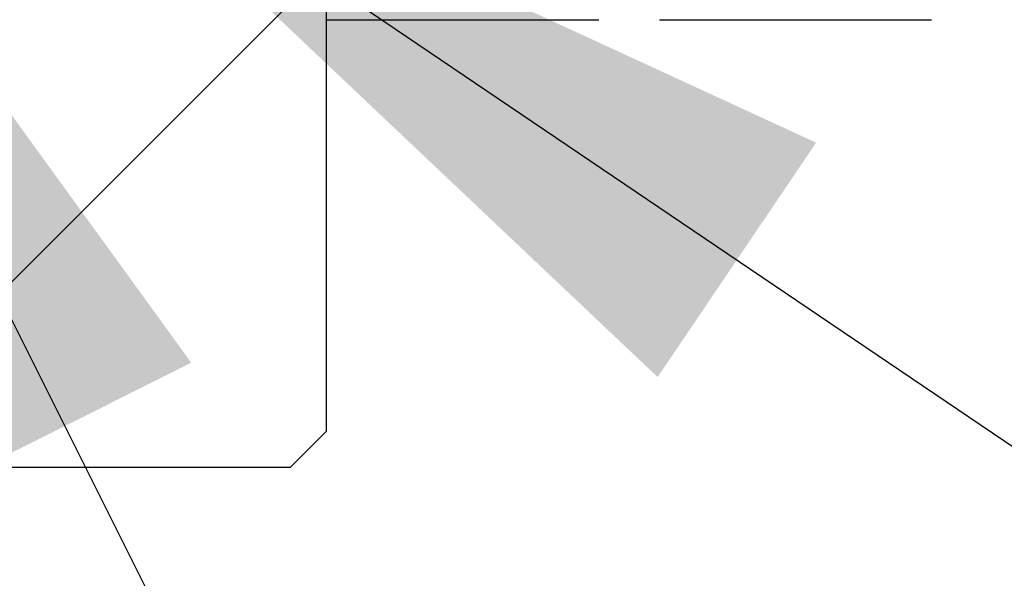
# Model space of a CAD drawing. Header units: millimetres. Extents: x 0 to 297, y 0 to 210.
# Tile 36 of 49: x 162.25 to 166.32, y 84.66 to 86.96. Entities that reach past the tile are written whole.
import ezdxf

# ---------------------------------------------------------------- set-up
doc = ezdxf.new("R2010")
doc.units = ezdxf.units.MM
doc.layers.add('图层0', color=7, linetype='Continuous', lineweight=25)
doc.dimstyles.new('SLDDIMSTYLE0', dxfattribs={"dimtxt": 0.18, "dimasz": 3.556, "dimexe": 0, "dimexo": 0.0625, "dimgap": 0, "dimtad": 0, "dimtih": 1, "dimtoh": 1, "dimdec": 0, "dimrnd": 1e-09, "dimzin": 0, "dimdsep": 46, "dimtxsty": 'Standard', "dimsah": 1, "dimcen": 0.09, "dimadec": 0, "dimazin": 0, "dimtfac": 3.556, "dimtdec": 0, "dimtofl": 0, "dimtmove": 0, "dimatfit": 3, "dimfxl": 0, "dimfrac": 2, "dimtolj": 1, "dimtzin": 0, "dimarcsym": 0})

msp = doc.modelspace()

# ---------------------------------------------------------------- hatches: boundary and pattern name
at = {"layer": '图层0', "linetype": 'Continuous', "lineweight": 18}
h = msp.add_hatch(dxfattribs=at)
h.set_pattern_fill('ANSI31', color=256, angle=3e-322, style=0)
edge = h.paths.add_edge_path(flags=0)
edge.add_line((157.3567, 87.8143), (157.3567, 88.1644))
edge.add_line((157.3567, 88.1644), (149.3567, 88.1644))
edge.add_line((149.3567, 88.1644), (149.3567, 89.1143))
edge.add_line((149.3567, 89.1143), (144.6066, 89.1143))
edge.add_line((144.6066, 89.1143), (144.6066, 86.3143))
edge.add_line((144.6066, 86.3143), (146.6065, 86.3143))
edge.add_line((146.6065, 86.3143), (146.6065, 85.2643))
edge.add_spline(control_points=[(146.6065, 85.2643), (146.6565, 85.2143), (146.7065, 85.1643), (146.7565, 85.1143)], knot_values=[0.00326, 0.00326, 0.00326, 0.00326, 0.003684, 0.003684, 0.003684, 0.003684], weights=[1, 1, 1, 1], degree=3, periodic=0)
edge.add_line((146.7565, 85.1143), (163.3653, 85.1143))
edge.add_line((163.3653, 85.1143), (163.5153, 85.2643))
edge.add_line((163.5153, 85.2643), (163.5153, 87.6643))
edge.add_spline(control_points=[(163.5153, 87.6643), (163.4653, 87.7143), (163.4153, 87.7643), (163.3653, 87.8143)], knot_values=[0.001025, 0.001025, 0.001025, 0.001025, 0.00145, 0.00145, 0.00145, 0.00145], weights=[1, 1, 1, 1], degree=3, periodic=0)
edge.add_line((163.3653, 87.8143), (157.3567, 87.8143))

# ---------------------------------------------------------------- linework, layer by layer
at = {"color": 7, "linetype": 'Continuous', "lineweight": 25}
for p, q in [((163.5153, 85.2643), (163.5153, 87.6643)), ((163.5153, 86.9643), (164.6403, 86.9643)), ((164.8903, 86.9643), (166.0153, 86.9643)), ((163.5153, 85.2643), (163.3653, 85.1143)), ((163.3653, 85.1143), (146.7565, 85.1143))]:
    msp.add_line(p, q, dxfattribs=at)

# ---------------------------------------------------------------- leaders
at = {"layer": '图层0'}
for points in [[(160.84, 88.4643), (168.2708, 73.6365)], [(162.2653, 87.9643), (170.3446, 82.4992)]]:
    msp.add_leader(points, dimstyle='SLDDIMSTYLE0', dxfattribs=at)

doc.saveas('drawing.dxf')
